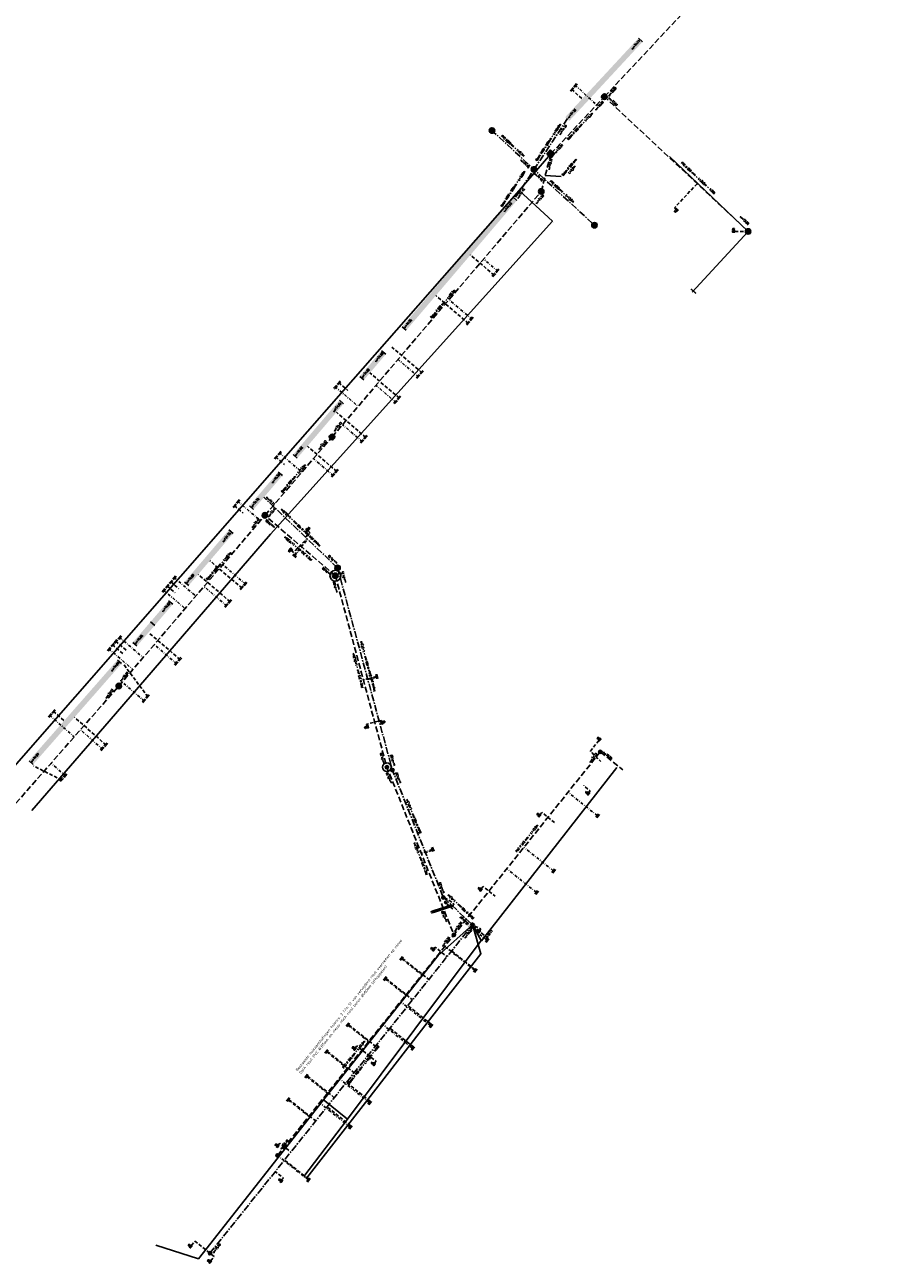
# Model space of a CAD drawing. Header units: metres. Extents: x -47485 to 186063, y 37957 to 328433.
# Tile 4 of 9: x 184096 to 184251, y 327702 to 327929. Entities that reach past the tile are written whole.
import ezdxf
from ezdxf.enums import TextEntityAlignment as Align

# ---------------------------------------------------------------- set-up
doc = ezdxf.new("R2010")
doc.units = ezdxf.units.M
doc.header["$LTSCALE"] = 0.2
for name, pattern in [('CENTERX5', [10, 6.25, -1.25, 1.25, -1.25]), ('DASHDOT3', [5.08, 2.54, -1.27, 0, -1.27]), ('DGN Style 3', [150.391701, 107.422644, -42.969058]), ('HIDDEN2', [4.7625, 3.175, -1.5875])]:
    doc.linetypes.add(name, pattern=pattern)
for name, color, linetype, lineweight in [('N-OI-RI-HWA_RIOOLPUT_METSELWERK 2m', 7, 'Continuous', 25), ('V-WE-RI-HWA_GOOT_ROOSTERGOOT-G', 150, 'CONTINUOUS-V', 35), ('X-XX-AL-DETAIL1-G', 7, 'Continuous', 18), ('X-XX-AL-T25', 7, 'Continuous', 25)]:
    doc.layers.add(name, color=color, linetype=linetype, lineweight=lineweight)
for name, color, linetype in [('O_RIO_A_WATER', 254, 'Continuous'), ('O_RIO_L_HUISAANSLUITING_DWA', 3, 'DASHDOT3'), ('O_RIO_L_HUISAANSLUITING_RWA', 4, 'HIDDEN2'), ('O_RIO_L_KOLKAANSLUITING', 1, 'HIDDEN2'), ('O_RIO_L_STRENG_DWA', 7, 'DGN Style 3'), ('O_RIO_L_STRENG_RWA', 7, 'CENTERX5'), ('O_RIO_T_018_BUISDIAMETER', 1, 'Continuous'), ('O_RIO_T_VLOEIVLAK', 7, 'Continuous'), ('O_RIO_Z_KOLK', 1, 'Continuous'), ('O_RIO_Z_PUT_DWA', 3, 'Continuous'), ('O_RIO_Z_PUT_RWA', 4, 'Continuous'), ('V_RIO_L_DICHTSCHUIMEN', 7, 'ZIGZAG3'), ('V_RIO_L_STRENG', 1, 'ZIGZAG3')]:
    doc.layers.add(name, color=color, linetype=linetype)
doc.styles.add('NLCS-ISO', font='NLCS-ISO.ttf')
doc.styles.add('ROMANS1_200_18', font='romans.shx', dxfattribs={"width": 0.9, "height": 0.36})
doc.linetypes.add('CONTINUOUS-V', pattern='A,3.5,[24,NLCS.SHX,S=0.5,R=0,X=0,Y=0],3.5', length=7)
doc.linetypes.add('ZIGZAG3', pattern='A,0.000508,-1.016,[131,ltypeshp.shx,S=1.016,R=0,X=-1.016,Y=0],-2.032,[131,ltypeshp.shx,S=1.016,R=180,X=1.016,Y=0],-1.016', length=4.064508)

# ---------------------------------------------------------------- blocks, each defined once
blk = doc.blocks.new('Put DWA')
at = {"layer": 'O_RIO_Z_PUT_DWA'}
h = blk.add_hatch(color=0, dxfattribs=at)
edge = h.paths.add_edge_path()
edge.add_arc((0, 0), 0.5, 0, 360)
at = {"color": 0}
blk.add_circle((0, 0), 0.5, dxfattribs=at)
blk = doc.blocks.new('KOLK_200')
at = {"color": 0}
for p, q in [((-0.225, -0.15), (0.225, 0.15)), ((-0.225, 0.15), (0.225, -0.15))]:
    blk.add_line(p, q, dxfattribs=at)
blk.add_lwpolyline([(-0.225, 0.15), (0.225, 0.15), (0.225, -0.15), (-0.225, -0.15)], close=True, dxfattribs=at)
at = {"color": 0, "style": 'ROMANS1_200_18', "width": 0.9}
blk.add_attdef('XX', text='', height=0.36, dxfattribs=at).set_placement((0, 0.15), align=Align.BOTTOM_CENTER)
blk.add_attdef('XX', text='', height=0.36, dxfattribs=at).set_placement((0, -0.27), align=Align.TOP_CENTER)

msp = doc.modelspace()

# ---------------------------------------------------------------- hatches: boundary and pattern name
at = {"layer": 'O_RIO_A_WATER'}
for points in [[(184194.442, 327911.805), (184207.948, 327926.376), (184208.461, 327925.9), (184208.579, 327925.586), (184195.178, 327911.128)], [(184164.489, 327873.346), (184184.825, 327897.206), (184185.586, 327896.558), (184165.348, 327872.811), (184165.022, 327872.891)], [(184156.732, 327864.244), (184160.945, 327869.188), (184161.478, 327868.733), (184161.609, 327868.425), (184157.591, 327863.71), (184157.265, 327863.79)], [(184144.547, 327849.947), (184153.23, 327860.135), (184153.763, 327859.681), (184153.894, 327859.372), (184145.405, 327849.412), (184145.08, 327849.493)], [(184136.552, 327840.566), (184142.016, 327846.977), (184142.549, 327846.523), (184142.68, 327846.214), (184137.411, 327840.031), (184137.085, 327840.112)], [(184124.673, 327826.628), (184132.985, 327836.38), (184133.517, 327835.926), (184133.648, 327835.617), (184125.531, 327826.093), (184125.206, 327826.173)], [(184096.223, 327793.922), (184112.591, 327812.574), (184113.117, 327812.112), (184113.244, 327811.802), (184097.074, 327793.375), (184096.749, 327793.46)]]:
    msp.add_hatch(color=256, dxfattribs=at).paths.add_polyline_path(points)
h = msp.add_hatch(color=256, dxfattribs=at)
edge = h.paths.add_edge_path()
edge.add_arc((183351.8, 328476.364), 1009.678, 319.121987, 319.707978)
edge.add_line((184121.94, 327823.421), (184122.473, 327822.967))
edge.add_line((184122.473, 327822.967), (184122.604, 327822.659))
edge.add_arc((183351.572, 328476.459), 1010.914, 319.134687, 319.703547, ccw=False)
edge.add_line((184116.075, 327815.036), (184115.75, 327815.12))
edge.add_line((184115.75, 327815.12), (184115.222, 327815.579))
at = {"layer": 'O_RIO_Z_PUT_DWA'}
h = msp.add_hatch(color=256, dxfattribs=at)
h.dxf.hatch_style = 1
h.paths.add_polyline_path([(184191.094, 327905.058), (184191.758, 327905.806), (184192.506, 327905.142), (184191.842, 327904.394)])
at = {"layer": 'O_RIO_Z_PUT_RWA'}
h = msp.add_hatch(color=256, dxfattribs=at)
h.dxf.hatch_style = 1
h.paths.add_polyline_path([(184177.117, 327763.975), (184177.433, 327764.363), (184177.82, 327764.047), (184177.505, 327763.659)])

# ---------------------------------------------------------------- linework, layer by layer
for points in [[(184208.579, 327925.586), (184207.846, 327926.266)], [(184185.584, 327896.556), (184184.825, 327897.206)], [(184165.348, 327872.811), (184164.586, 327873.46)], [(184161.609, 327868.425), (184160.848, 327869.073)], [(184157.591, 327863.71), (184156.83, 327864.358)], [(184153.894, 327859.372), (184153.133, 327860.021)], [(184145.405, 327849.412), (184144.644, 327850.061)], [(184142.68, 327846.214), (184141.919, 327846.863)], [(184137.411, 327840.031), (184136.649, 327840.68)], [(184133.648, 327835.617), (184132.887, 327836.266)], [(184125.531, 327826.093), (184124.77, 327826.742)], [(184122.604, 327822.659), (184121.843, 327823.307)], [(184119.322, 327818.807), (184118.561, 327819.456)], [(184116.075, 327815.036), (184115.321, 327815.692)], [(184113.244, 327811.802), (184112.492, 327812.461)], [(184097.074, 327793.375), (184096.322, 327794.035)]]:
    msp.add_lwpolyline(points)
at = {"layer": 'Defpoints'}
for centre, radius in [((184152.38, 327827.886), 1), ((184161.796, 327792.852), 0.8)]:
    msp.add_circle(centre, radius, dxfattribs=at)
at = {"layer": 'N-OI-RI-HWA_RIOOLPUT_METSELWERK 2m', "const_width": 0.25, "flags": 128}
msp.add_lwpolyline([(184217.42, 327880.38), (184218.385, 327879.546)], dxfattribs=at)
at = {"layer": 'O_RIO_L_HUISAANSLUITING_DWA', "color": 7, "linetype": 'Continuous'}
for p, q in [((184195.986, 327917.383), (184196.528, 327917.971)), ((184196.133, 327917.247), (184196.675, 327917.836)), ((184181.682, 327883.474), (184182.224, 327884.063)), ((184181.829, 327883.339), (184182.371, 327883.927)), ((184176.959, 327874.666), (184177.501, 327875.254)), ((184177.107, 327874.531), (184177.649, 327875.119)), ((184167.162, 327864.121), (184167.704, 327864.709)), ((184167.309, 327863.985), (184167.851, 327864.574)), ((184152.047, 327862.195), (184152.589, 327862.783)), ((184152.194, 327862.06), (184152.736, 327862.648)), ((184163.03, 327859.459), (184163.572, 327860.047)), ((184163.177, 327859.323), (184163.719, 327859.912)), ((184156.897, 327852.262), (184157.439, 327852.85)), ((184157.044, 327852.126), (184157.586, 327852.715)), ((184141.835, 327850.093), (184142.377, 327850.682)), ((184141.982, 327849.958), (184142.524, 327850.546)), ((184151.584, 327846.046), (184152.126, 327846.634)), ((184151.731, 327845.911), (184152.273, 327846.499)), ((184134.251, 327841.213), (184134.772, 327841.821)), ((184134.403, 327841.083), (184134.924, 327841.691)), ((184145.114, 327831.172), (184144.504, 327831.689)), ((184145.243, 327831.325), (184144.633, 327831.842)), ((184122.603, 327827.273), (184123.123, 327827.881)), ((184122.755, 327827.143), (184123.275, 327827.751)), ((184135.528, 327826.188), (184136.053, 327826.791)), ((184120.669, 327824.965), (184121.189, 327825.572)), ((184120.821, 327824.835), (184121.341, 327825.442)), ((184135.679, 327826.056), (184136.204, 327826.66)), ((184132.082, 327822.19), (184132.607, 327822.793)), ((184132.233, 327822.058), (184132.758, 327822.662)), ((184112.581, 327816.337), (184113.101, 327816.945)), ((184112.733, 327816.207), (184113.253, 327816.815)), ((184110.628, 327814.234), (184111.148, 327814.842)), ((184110.78, 327814.104), (184111.3, 327814.712)), ((184122.923, 327811.609), (184123.448, 327812.212)), ((184123.074, 327811.478), (184123.599, 327812.081)), ((184159.759, 327809.82), (184159.968, 327809.047)), ((184159.952, 327809.872), (184160.161, 327809.099)), ((184117.017, 327804.786), (184117.542, 327805.39)), ((184117.168, 327804.655), (184117.693, 327805.259)), ((184099.844, 327802.066), (184100.372, 327802.667)), ((184099.995, 327801.934), (184100.522, 327802.535)), ((184109.372, 327795.973), (184109.897, 327796.577)), ((184109.523, 327795.842), (184110.048, 327796.446)), ((184102.586, 327791.095), (184103.111, 327791.699)), ((184102.737, 327790.964), (184103.262, 327791.567)), ((184200.055, 327783.703), (184200.554, 327784.329)), ((184200.212, 327783.579), (184200.71, 327784.205)), ((184169.96, 327778.165), (184170.242, 327777.417)), ((184170.147, 327778.236), (184170.429, 327777.487)), ((184192.001, 327773.613), (184192.499, 327774.239)), ((184192.157, 327773.489), (184192.656, 327774.114)), ((184188.893, 327769.669), (184189.391, 327770.295)), ((184189.049, 327769.544), (184189.547, 327770.17)), ((184179.824, 327760.922), (184180.322, 327761.548)), ((184179.98, 327760.798), (184180.478, 327761.423)), ((184164.157, 327757.599), (184164.658, 327758.223)), ((184164.313, 327757.474), (184164.814, 327758.098)), ((184161.165, 327753.909), (184161.666, 327754.533)), ((184161.321, 327753.784), (184161.822, 327754.408)), ((184177.659, 327755.389), (184178.157, 327756.015)), ((184177.815, 327755.264), (184178.313, 327755.89)), ((184154.342, 327745.439), (184154.842, 327746.063)), ((184154.498, 327745.314), (184154.998, 327745.938)), ((184169.545, 327745.267), (184170.044, 327745.893)), ((184169.702, 327745.143), (184170.2, 327745.769)), ((184150.406, 327740.569), (184150.907, 327741.193)), ((184150.562, 327740.444), (184151.063, 327741.068)), ((184166.24, 327741.132), (184166.738, 327741.758)), ((184166.396, 327741.008), (184166.895, 327741.634)), ((184146.767, 327736.053), (184147.268, 327736.677)), ((184146.923, 327735.928), (184147.424, 327736.552)), ((184143.39, 327731.773), (184143.891, 327732.397)), ((184143.546, 327731.648), (184144.047, 327732.272)), ((184158.326, 327731.203), (184158.824, 327731.829)), ((184158.483, 327731.078), (184158.981, 327731.704)), ((184154.776, 327726.72), (184155.275, 327727.346)), ((184154.933, 327726.595), (184155.431, 327727.221)), ((184147.124, 327717.068), (184147.622, 327717.694)), ((184147.28, 327716.944), (184147.779, 327717.57))]:
    msp.add_line(p, q, dxfattribs=at)
at = {"layer": 'O_RIO_L_HUISAANSLUITING_DWA'}
for p, q in [((184196.272, 327917.663), (184200.182, 327914.039)), ((184182.1, 327883.633), (184179.508, 327885.842)), ((184177.378, 327874.825), (184173.173, 327878.408)), ((184167.58, 327864.279), (184163.845, 327867.463)), ((184152.333, 327862.475), (184156.539, 327858.891)), ((184163.448, 327859.617), (184159.811, 327862.731)), ((184157.315, 327852.421), (184153.678, 327855.534)), ((184142.106, 327850.387), (184146.246, 327846.843)), ((184152.002, 327846.205), (184148.365, 327849.318)), ((184134.512, 327841.517), (184138.653, 327837.972)), ((184135.941, 327826.358), (184131.768, 327829.93)), ((184122.863, 327827.577), (184126.84, 327824.173)), ((184120.929, 327825.269), (184124.881, 327821.885)), ((184132.495, 327822.36), (184128.336, 327825.921)), ((184112.841, 327816.641), (184117.101, 327812.994)), ((184110.888, 327814.538), (184115.237, 327810.816)), ((184123.336, 327811.779), (184119.235, 327815.29)), ((184117.43, 327804.957), (184113.367, 327808.435)), ((184100.096, 327802.351), (184104.586, 327798.411)), ((184109.786, 327796.144), (184105.724, 327799.708)), ((184103, 327791.266), (184100.354, 327793.588))]:
    msp.add_line(p, q, dxfattribs=at)
at = {"layer": 'O_RIO_L_HUISAANSLUITING_DWA', "flags": 128}
for points in [[(184144.953, 327831.571), (184146.262, 327833.123)], [(184159.859, 327809.452), (184157.506, 327808.812)], [(184200.293, 327784.001), (184194.947, 327788.275)], [(184170.094, 327777.809), (184168.113, 327777.058)], [(184192.238, 327773.911), (184186.886, 327778.19)], [(184189.13, 327769.967), (184183.75, 327774.268)], [(184180.061, 327761.22), (184175.948, 327764.508)], [(184177.896, 327755.687), (184172.405, 327760.076)], [(184164.552, 327757.771), (184168.219, 327754.839)], [(184161.559, 327754.081), (184165.253, 327751.128)], [(184169.783, 327745.565), (184164.306, 327749.943)], [(184154.736, 327745.611), (184158.462, 327742.633)], [(184166.477, 327741.43), (184161, 327745.808)], [(184150.801, 327740.741), (184154.552, 327737.742)], [(184147.162, 327736.225), (184150.931, 327733.212)], [(184158.563, 327731.501), (184153.072, 327735.89)], [(184143.785, 327731.945), (184147.527, 327728.953)], [(184155.014, 327727.018), (184149.502, 327731.424)], [(184147.361, 327717.366), (184141.849, 327721.773)]]:
    msp.add_lwpolyline(points, dxfattribs=at)
at = {"layer": 'O_RIO_L_HUISAANSLUITING_RWA', "color": 7, "linetype": 'Continuous'}
for p, q in [((184195.863, 327917.224), (184195.321, 327916.635)), ((184196.01, 327917.088), (184195.468, 327916.5)), ((184181.576, 327883.302), (184181.034, 327882.713)), ((184181.723, 327883.166), (184181.181, 327882.578)), ((184176.853, 327874.493), (184176.311, 327873.905)), ((184177, 327874.358), (184176.458, 327873.769)), ((184168.353, 327865.47), (184167.811, 327864.882)), ((184168.5, 327865.335), (184167.958, 327864.746)), ((184153.25, 327863.533), (184152.707, 327862.945)), ((184153.397, 327863.398), (184152.855, 327862.809)), ((184164.223, 327860.807), (184163.681, 327860.218)), ((184164.37, 327860.671), (184163.828, 327860.083)), ((184158.089, 327853.61), (184157.547, 327853.021)), ((184158.236, 327853.474), (184157.694, 327852.886)), ((184141.726, 327849.923), (184141.184, 327849.334)), ((184141.873, 327849.787), (184141.331, 327849.199)), ((184152.776, 327847.394), (184152.234, 327846.806)), ((184152.924, 327847.259), (184152.381, 327846.67)), ((184134.14, 327841.045), (184133.598, 327840.456)), ((184134.288, 327840.909), (184133.746, 327840.321)), ((184122.492, 327827.105), (184121.95, 327826.516)), ((184122.639, 327826.969), (184122.097, 327826.381)), ((184121.834, 327826.336), (184121.292, 327825.748)), ((184121.981, 327826.201), (184121.439, 327825.612)), ((184135.415, 327826.028), (184134.873, 327825.44)), ((184135.562, 327825.893), (184135.02, 327825.304)), ((184133.269, 327823.55), (184132.727, 327822.961)), ((184133.416, 327823.414), (184132.874, 327822.826)), ((184111.826, 327815.578), (184111.284, 327814.99)), ((184111.973, 327815.442), (184111.431, 327814.854)), ((184112.415, 327816.216), (184111.872, 327815.627)), ((184112.562, 327816.08), (184112.02, 327815.492)), ((184124.11, 327812.969), (184123.568, 327812.38)), ((184124.257, 327812.833), (184123.715, 327812.245)), ((184118.205, 327806.146), (184117.663, 327805.558)), ((184118.352, 327806.011), (184117.81, 327805.422)), ((184101.027, 327803.397), (184100.485, 327802.808)), ((184101.174, 327803.261), (184100.632, 327802.673)), ((184110.569, 327797.325), (184110.027, 327796.737)), ((184110.716, 327797.19), (184110.174, 327796.601)), ((184102.464, 327790.944), (184101.922, 327790.355)), ((184102.611, 327790.808), (184102.069, 327790.22))]:
    msp.add_line(p, q, dxfattribs=at)
at = {"layer": 'O_RIO_L_HUISAANSLUITING_RWA'}
for p, q in [((184195.592, 327916.929), (184197.528, 327915.135)), ((184181.452, 327882.872), (184177.09, 327886.589)), ((184176.729, 327874.064), (184170.755, 327879.155)), ((184168.229, 327865.04), (184162.724, 327869.732)), ((184152.978, 327863.239), (184154.657, 327861.809)), ((184164.099, 327860.377), (184158.702, 327864.996)), ((184157.965, 327853.18), (184152.569, 327857.8)), ((184141.455, 327849.629), (184143.086, 327848.232)), ((184152.653, 327846.964), (184147.256, 327851.584)), ((184133.869, 327840.751), (184135.508, 327839.348)), ((184135.291, 327825.599), (184129.405, 327830.638)), ((184122.221, 327826.81), (184123.729, 327825.52)), ((184133.145, 327823.12), (184127.278, 327828.143)), ((184121.535, 327826.066), (184123.073, 327824.75)), ((184112.144, 327815.922), (184114.112, 327814.236)), ((184123.986, 327812.539), (184118.201, 327817.492)), ((184111.555, 327815.284), (184113.55, 327813.576)), ((184118.081, 327805.716), (184113.513, 327811.805)), ((184100.756, 327803.102), (184102.747, 327801.356)), ((184110.445, 327796.895), (184104.636, 327801.993)), ((184102.34, 327790.514), (184097.106, 327793.108))]:
    msp.add_line(p, q, dxfattribs=at)
at = {"layer": 'O_RIO_L_HUISAANSLUITING_RWA', "flags": 128}
for points in [[(184144.866, 327831.671), (184147.309, 327834.567)], [(184159.873, 327809.321), (184158.316, 327808.897)], [(184170.121, 327777.68), (184168.863, 327777.203)], [(184180.322, 327761.548), (184177.66, 327763.687)], [(184177.9, 327755.828), (184173.648, 327759.228)], [(184164.649, 327757.86), (184169.472, 327754.005)], [(184161.657, 327754.17), (184166.506, 327750.294)], [(184169.95, 327745.776), (184165.645, 327749.218)], [(184154.834, 327745.7), (184159.714, 327741.799)], [(184166.663, 327741.664), (184162.358, 327745.105)], [(184150.898, 327740.83), (184155.805, 327736.909)], [(184147.259, 327736.314), (184152.183, 327732.379)], [(184158.739, 327731.721), (184154.419, 327735.175)], [(184143.882, 327732.034), (184148.779, 327728.12)], [(184155.183, 327727.231), (184150.842, 327730.701)], [(184147.427, 327717.481), (184143.062, 327720.97)]]:
    msp.add_lwpolyline(points, dxfattribs=at)
at = {"layer": 'O_RIO_L_KOLKAANSLUITING', "flags": 128}
for points in [[(184214.7, 327895.007), (184214.458, 327895.229), (184218.574, 327899.64)], [(184225.477, 327890.912), (184225.908, 327890.91), (184227.652, 327890.912)], [(184144.395, 327832.49), (184144.691, 327832.117), (184147.17, 327834.7)], [(184158.177, 327800.45), (184158.095, 327800.705), (184160.372, 327801.323)], [(184160.86, 327801.232), (184160.793, 327801.427), (184160.373, 327801.317)], [(184200.592, 327797.751), (184199.048, 327795.762), (184200.943, 327793.882)], [(184198.766, 327788.198), (184199.026, 327788.515), (184197.826, 327789.474)], [(184189.852, 327784.188), (184190.164, 327784.578), (184192.448, 327782.746)], [(184179.111, 327770.626), (184179.424, 327771.016), (184181.646, 327769.233)], [(184173.788, 327767.564), (184174.031, 327767.612), (184173.917, 327768.032), (184172.324, 327768.985)], [(184178.804, 327762.983), (184179.009, 327763.24), (184177.588, 327763.902)], [(184170.44, 327759.662), (184170.643, 327759.919), (184172.813, 327758.184)], [(184142.607, 327717.323), (184142.877, 327717.666), (184141.378, 327718.863)], [(184126.039, 327705.327), (184126.651, 327706.111), (184129.196, 327704.105)], [(184129.562, 327702.528), (184130.184, 327703.32), (184129.663, 327703.729)]]:
    msp.add_lwpolyline(points, dxfattribs=at)
for points, elevation in [([(184147.407, 327836.111), (184147.702, 327835.785), (184146.905, 327834.954)], 75.443), ([(184156.046, 327741.508), (184156.315, 327741.845), (184158.411, 327740.169)], -38.953), ([(184159.547, 327738.68), (184159.824, 327739.038), (184158.411, 327740.169)], -38.953), ([(184141.932, 327723.71), (184142.201, 327724.047), (184144.227, 327722.427)], -77.907)]:
    msp.add_lwpolyline(points, dxfattribs=dict(at, elevation=elevation))
at = {"layer": 'O_RIO_L_STRENG_DWA', "ltscale": 0.05}
for p, q in [((184201.605, 327915.556), (184250.987, 327968.221)), ((184191.8, 327905.1), (184201.605, 327915.556)), ((184151.763, 327853.288), (184190.05, 327898.211)), ((184139.475, 327838.933), (184151.763, 327853.288)), ((184112.744, 327807.708), (184139.475, 327838.933)), ((184071.108, 327760.261), (184112.744, 327807.708))]:
    msp.add_line(p, q, dxfattribs=at)
at = {"layer": 'O_RIO_L_STRENG_DWA', "ltscale": 0.05, "flags": 128}
for points in [[(184227.535, 327891.242), (184201.969, 327915.214)], [(184190.05, 327898.211), (184191.8, 327905.1)], [(184152.38, 327827.886), (184139.475, 327838.933)], [(184152.38, 327827.886), (184161.796, 327792.852), (184174.072, 327762.161)], [(184200.853, 327795.663), (184174.072, 327762.161)], [(184200.853, 327795.663), (184204.971, 327792.386)], [(184141.807, 327721.798), (184174.072, 327762.161)]]:
    msp.add_lwpolyline(points, dxfattribs=at)
at = {"layer": 'O_RIO_L_STRENG_RWA'}
for p, q in [((184194.878, 327911.54), (184185.195, 327896.889)), ((184199.417, 327892.365), (184181.396, 327909.022)), ((184152.77, 327829.326), (184139.302, 327842.251))]:
    msp.add_line(p, q, dxfattribs=at)
at = {"layer": 'O_RIO_L_STRENG_RWA', "flags": 128}
for points in [[(184152.77, 327829.326), (184162.815, 327792.324), (184172.131, 327769.034)], [(184177.488, 327763.998), (184172.131, 327769.034)], [(184129.431, 327703.92), (184177.486, 327764.029)]]:
    msp.add_lwpolyline(points, dxfattribs=at)
at = {"layer": 'O_RIO_Z_PUT_DWA'}
msp.add_lwpolyline([(184191.094, 327905.058), (184191.758, 327905.806), (184192.506, 327905.142), (184191.842, 327904.394)], close=True, dxfattribs=at)
at = {"layer": 'O_RIO_Z_PUT_RWA'}
msp.add_lwpolyline([(184177.117, 327763.975), (184177.433, 327764.363), (184177.82, 327764.047), (184177.505, 327763.659)], close=True, dxfattribs=at)
at = {"layer": 'V-WE-RI-HWA_GOOT_ROOSTERGOOT-G', "linetype": 'Continuous', "flags": 128}
msp.add_lwpolyline([(184173.743, 327767.692), (184173.834, 327767.406), (184170.518, 327766.341), (184170.042, 327766.189), (184169.95, 327766.474), (184170.427, 327766.627), (184173.742, 327767.692)], dxfattribs=at)
at = {"layer": 'V_RIO_L_DICHTSCHUIMEN'}
for points in [[(184192.1, 327892.8), (184140.5, 327835.5)], [(184143.3, 327849.8), (184085.4, 327783.7)], [(184140.5, 327835.5), (184111, 327801.3)], [(184111, 327801.3), (184096.8, 327784.9)]]:
    msp.add_lwpolyline(points, dxfattribs=at)
at = {"layer": 'V_RIO_L_STRENG'}
for points in [[(184192.1, 327892.8), (184186, 327898.4), (184191.8, 327905.1)], [(184213.5, 327904.6), (184227.9, 327890.9)], [(184186, 327898.4), (184143.3, 327849.8)], [(184227.9, 327890.9), (184217.669, 327879.784)], [(184140.5, 327835.5), (184111, 327801.3)], [(184111, 327801.3), (184096.8, 327784.9)], [(184179.124, 327761.097), (184203.858, 327792.781)], [(184119.5, 327705.4), (184127.3, 327702.9), (184150.2, 327732), (184171.183, 327758.377), (184177.488, 327763.998)], [(184147.158, 327717.694), (184154.644, 327727.333), (184158.307, 327732.049), (184169.182, 327746.053), (184179.006, 327758.703), (184177.591, 327763.66)], [(184177.488, 327763.998), (184179.077, 327761.127)]]:
    msp.add_lwpolyline(points, dxfattribs=at)
for points, elevation in [([(184154.618, 327728.433), (184179.077, 327761.127)], 77.65), ([(184146.593, 327717.938), (184154.618, 327728.433), (184150.121, 327732.024)], 77.809)]:
    msp.add_lwpolyline(points, dxfattribs=dict(at, elevation=elevation))
at = {"layer": 'X-XX-AL-DETAIL1-G', "const_width": 0.05, "flags": 128}
for points in [[(184192.256, 327892.593), (184191.89, 327892.933)], [(184143.445, 327849.579), (184143.079, 327849.92)]]:
    msp.add_lwpolyline(points, dxfattribs=at)
at = {"layer": 'X-XX-AL-T25', "flags": 128}
msp.add_lwpolyline([(184193.668, 327900.923), (184190.797, 327901.153)], dxfattribs=at)

# ---------------------------------------------------------------- block references
at = {"layer": 'O_RIO_Z_KOLK'}
ref = msp.add_blockref('KOLK_200', (184214.865, 327894.855), dxfattribs=dict(at, rotation=137.2866293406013))
ref.add_attrib('XX', 'sk', dxfattribs={"layer": '0', "color": 0, "height": 0.36, "rotation": 137.28663, "style": 'ROMANS1_200_18', "width": 0.9}).set_placement((184214.763, 327894.745), align=Align.BOTTOM_CENTER)
ref = msp.add_blockref('KOLK_200', (184225.252, 327890.912), dxfattribs=at)
ref.add_attrib('XX', 'sk', dxfattribs={"layer": '0', "color": 0, "height": 0.36, "rotation": 0, "style": 'ROMANS1_200_18', "width": 0.9}).set_placement((184225.252, 327891.062), align=Align.BOTTOM_CENTER)
ref = msp.add_blockref('KOLK_200', (184147.252, 327836.274, 75.443), dxfattribs=dict(at, rotation=313.5377885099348))
ref.add_attrib('XX', 'sk', dxfattribs={"layer": '0', "color": 0, "height": 0.36, "rotation": 313.53779, "style": 'ROMANS1_200_18', "width": 0.9}).set_placement((184147.36, 327836.377, 75.443), align=Align.BOTTOM_CENTER)
ref = msp.add_blockref('KOLK_200', (184144.255, 327832.666), dxfattribs=dict(at, rotation=128.4247199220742))
ref.add_attrib('XX', 'sk', dxfattribs={"layer": '0', "color": 0, "height": 0.36, "rotation": 128.42472, "style": 'ROMANS1_200_18', "width": 0.9}).set_placement((184144.138, 327832.573), align=Align.BOTTOM_CENTER)
ref = msp.add_blockref('KOLK_200', (184158.239, 327800.234), dxfattribs=dict(at, rotation=106.1472178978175))
ref.add_attrib('XX', 'sk', dxfattribs={"layer": '0', "color": 0, "height": 0.36, "rotation": 106.14722, "style": 'ROMANS1_200_18', "width": 0.9}).set_placement((184158.095, 327800.192), align=Align.BOTTOM_CENTER)
ref = msp.add_blockref('KOLK_200', (184160.93, 327801.018), dxfattribs=dict(at, rotation=288.2140718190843))
ref.add_attrib('XX', 'sk', dxfattribs={"layer": '0', "color": 0, "height": 0.36, "rotation": 288.21407, "style": 'ROMANS1_200_18', "width": 0.9}).set_placement((184161.072, 327801.065), align=Align.BOTTOM_CENTER)
ref = msp.add_blockref('KOLK_200', (184200.731, 327797.927), dxfattribs=dict(at, rotation=51.66020706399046))
ref.add_attrib('XX', 'sk', dxfattribs={"layer": '0', "color": 0, "height": 0.36, "rotation": 51.66021, "style": 'ROMANS1_200_18', "width": 0.9}).set_placement((184200.614, 327798.02), align=Align.BOTTOM_CENTER)
ref = msp.add_blockref('KOLK_200', (184198.626, 327788.022), dxfattribs=dict(at, rotation=51.66020706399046))
ref.add_attrib('XX', 'sk', dxfattribs={"layer": '0', "color": 0, "height": 0.36, "rotation": 51.66021, "style": 'ROMANS1_200_18', "width": 0.9}).set_placement((184198.508, 327788.115), align=Align.BOTTOM_CENTER)
ref = msp.add_blockref('KOLK_200', (184189.712, 327784.012), dxfattribs=dict(at, rotation=51.66020706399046))
ref.add_attrib('XX', 'sk', dxfattribs={"layer": '0', "color": 0, "height": 0.36, "rotation": 51.66021, "style": 'ROMANS1_200_18', "width": 0.9}).set_placement((184189.594, 327784.105), align=Align.BOTTOM_CENTER)
ref = msp.add_blockref('KOLK_200', (184178.972, 327770.449), dxfattribs=dict(at, rotation=51.66020706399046))
ref.add_attrib('XX', 'sk', dxfattribs={"layer": '0', "color": 0, "height": 0.36, "rotation": 51.66021, "style": 'ROMANS1_200_18', "width": 0.9}).set_placement((184178.854, 327770.542), align=Align.BOTTOM_CENTER)
ref = msp.add_blockref('KOLK_200', (184178.664, 327762.806), dxfattribs=dict(at, rotation=51.66020706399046))
ref.add_attrib('XX', 'sk', dxfattribs={"layer": '0', "color": 0, "height": 0.36, "rotation": 51.66021, "style": 'ROMANS1_200_18', "width": 0.9}).set_placement((184178.547, 327762.899), align=Align.BOTTOM_CENTER)
ref = msp.add_blockref('KOLK_200', (184170.301, 327759.485), dxfattribs=dict(at, rotation=51.66020706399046))
ref.add_attrib('XX', 'sk', dxfattribs={"layer": '0', "color": 0, "height": 0.36, "rotation": 51.66021, "style": 'ROMANS1_200_18', "width": 0.9}).set_placement((184170.183, 327759.578), align=Align.BOTTOM_CENTER)
ref = msp.add_blockref('KOLK_200', (184155.907, 327741.331, -38.953), dxfattribs=dict(at, rotation=51.66020706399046))
ref.add_attrib('XX', 'sk', dxfattribs={"layer": '0', "color": 0, "height": 0.36, "rotation": 51.66021, "style": 'ROMANS1_200_18', "width": 0.9}).set_placement((184155.789, 327741.424, -38.953), align=Align.BOTTOM_CENTER)
ref = msp.add_blockref('KOLK_200', (184159.407, 327738.503), dxfattribs=dict(at, rotation=51.66020706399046))
ref.add_attrib('XX', 'sk', dxfattribs={"layer": '0', "color": 0, "height": 0.36, "rotation": 51.66021, "style": 'ROMANS1_200_18', "width": 0.9}).set_placement((184159.29, 327738.596), align=Align.BOTTOM_CENTER)
ref = msp.add_blockref('KOLK_200', (184141.792, 327723.533, -77.907), dxfattribs=dict(at, rotation=51.66020706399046))
ref.add_attrib('XX', 'sk', dxfattribs={"layer": '0', "color": 0, "height": 0.36, "rotation": 51.66021, "style": 'ROMANS1_200_18', "width": 0.9}).set_placement((184141.675, 327723.626, -77.907), align=Align.BOTTOM_CENTER)
ref = msp.add_blockref('KOLK_200', (184142.468, 327717.147), dxfattribs=dict(at, rotation=51.66020706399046))
ref.add_attrib('XX', 'sk', dxfattribs={"layer": '0', "color": 0, "height": 0.36, "rotation": 51.66021, "style": 'ROMANS1_200_18', "width": 0.9}).set_placement((184142.35, 327717.24), align=Align.BOTTOM_CENTER)
ref = msp.add_blockref('KOLK_200', (184125.899, 327705.15), dxfattribs=dict(at, rotation=51.66020706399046))
ref.add_attrib('XX', 'sk', dxfattribs={"layer": '0', "color": 0, "height": 0.36, "rotation": 51.66021, "style": 'ROMANS1_200_18', "width": 0.9}).set_placement((184125.781, 327705.243), align=Align.BOTTOM_CENTER)
ref = msp.add_blockref('KOLK_200', (184129.423, 327702.351), dxfattribs=dict(at, rotation=51.66020706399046))
ref.add_attrib('XX', 'sk', dxfattribs={"layer": '0', "color": 0, "height": 0.36, "rotation": 51.66021, "style": 'ROMANS1_200_18', "width": 0.9}).set_placement((184129.305, 327702.444), align=Align.BOTTOM_CENTER)
at = {"layer": 'O_RIO_Z_PUT_DWA'}
for p in [(184201.605, 327915.556), (184190.05, 327898.211), (184227.9, 327890.9), (184151.763, 327853.288), (184139.475, 327838.933), (184152.38, 327827.886), (184112.744, 327807.708)]:
    msp.add_blockref('Put DWA', p, dxfattribs=at)
at = {"layer": 'O_RIO_Z_PUT_DWA', "xscale": 0.6, "yscale": 0.6, "zscale": 0.6}
for p in [(184200.853, 327795.663), (184161.796, 327792.852), (184174.072, 327762.161), (184141.807, 327721.798)]:
    msp.add_blockref('Put DWA', p, dxfattribs=at)
at = {"layer": 'O_RIO_Z_PUT_RWA'}
for p in [(184181.028, 327909.36), (184188.732, 327902.241), (184199.784, 327892.026), (184152.77, 327829.326)]:
    msp.add_blockref('Put DWA', p, dxfattribs=at)
at = {"layer": 'O_RIO_Z_PUT_RWA', "xscale": 0.6, "yscale": 0.6, "zscale": 0.6}
for p in [(184162.815, 327792.324), (184172.131, 327769.034), (184129.431, 327703.92)]:
    msp.add_blockref('Put DWA', p, dxfattribs=at)

# ---------------------------------------------------------------- texts
at = {"layer": 'O_RIO_T_018_BUISDIAMETER', "style": 'ROMANS1_200_18', "width": 0.9}
for s, rotation, p in [('Beton %%C 500 mm - L=13,3m ', 46.84241, (184197.44, 327910.051)), ('Beton %%C 500 mm ', 49.56013, (184195.486, 327902.553)), ('L=5,9m ', 49.56013, (184195.946, 327902.122)), ('PVC %%C 200 mm - L=35,0m - 1:200 ', 316.84241, (184218.637, 327900.403)), ('Beton %%C 500 mm - L=58,3m', 49.56013, (184172.26, 327877.476)), ('Beton %%C 500 mm - L=17,9m ', 49.43485, (184144.994, 327845.609)), ('PVC %%C 315 mm - L=17,00m', 139.43485, (184145.753, 327833.086)), ('Beton %%C 500 mm - L=40,1m', 48.3557, (184131.253, 327829.487)), ('PVC %%C 315 mm - L=36,30m', 105.043, (184156.777, 327810.632)), ('PVC %%C 315 mm - L=42,9m ', 51.31451, (184187.723, 327779.757)), ('PVC %%C 315 mm - L=33,1m ', 111.80171, (184168.209, 327776.354)), ('PVC %%C 315 mm - L=51,6m ', 51.31451, (184156.045, 327740.211))]:
    msp.add_text(s, height=0.36, rotation=rotation, dxfattribs=at).set_placement(p, align=Align.BOTTOM_CENTER)
at = {"layer": 'O_RIO_T_018_BUISDIAMETER', "color": 170, "style": 'ROMANS1_200_18', "width": 0.9}
for s, rotation, p in [('Beton 1000 x 500mm - L=10,40m', 56.53946, (184191.59, 327907.073)), ('PVC %%C200mm - L=9,1m', 317.81688, (184184.67, 327906.345)), ('Beton 1000 x 500mm - L=5,80m', 56.53946, (184185.122, 327898.559)), ('PVC %%C200mm - L=13,6m', 317.81688, (184193.674, 327897.99)), ('Impact pipe Beton %%C 400 mm - L=18,30m', 136.17738, (184146.198, 327836.882)), ('Impact pipe Beton %%C 400 mm - L=37,5m', 105.18792, (184158.595, 327811.405)), ('Beton %%C 400 mm - L=24,3m', 111.80171, (184166.956, 327783.991)), ('Beton %%C 400 mm - L=6,5m', 136.93342, (184175.509, 327767.524)), ('Beton %%C 400 mm - L=76,0m - 1:400', 51.31451, (184157.794, 327738.265))]:
    msp.add_text(s, height=0.36, rotation=rotation, dxfattribs=at).set_placement(p, align=Align.BOTTOM_CENTER)
at = {"layer": 'O_RIO_T_VLOEIVLAK', "char_height": 0.36, "width": 10.60418, "attachment_point": 1, "style": 'ROMANS1_200_18'}
for s, insert, rotation in [('vv=74.17', (184206.484, 327924.437), 47.17339), ('vv=72.80', (184202.188, 327915.835), 46.84241), ('vv=73.62', (184202.55, 327915.483), 316.84241), ('vv=74.36', (184194.788, 327911.835), 47.17339), ('vv=73.20', (184199.819, 327913.284), 46.84241), ('vv=74.36', (184193.294, 327908.732), 56.53946), ('vv=73.24', (184192.426, 327905.429), 46.84241), ('vv=74.40', (184186.414, 327904.135), 317.25165), ('vv=73.24', (184191.234, 327902.273), 75.74727), ('vv=74.40', (184188.866, 327901.739), 317.25165), ('vv=74.43', (184185.605, 327897.084), 56.53946), ('vv=73.26', (184188.942, 327896.141), 48.3557), ('vv=74.43', (184183.105, 327894.677), 49.56013), ('vv=73.80', (184226.6, 327893.766), 316.84241), ('vv=74.55', (184164.759, 327873.331), 49.56013), ('vv=74.58', (184159.534, 327867.216), 49.56013), ('vv=74.59', (184157.032, 327864.27), 49.56013), ('vv=74.63', (184151.857, 327858.058), 49.56013), ('vv=73.42', (184151.98, 327854.529), 48.3557), ('vv=73.42', (184149.169, 327851.18), 48.3557), ('vv=74.68', (184144.815, 327849.984), 49.56013), ('vv=74.70', (184140.621, 327845.02), 49.56013), ('vv=74.73', (184136.843, 327840.6), 49.56013), ('\\pxt7;vv=74.71', (184139.88, 327842.419), 316.17738), ('\\pxt7;vv=73.47', (184136.95, 327836.886), 49.43485), ('\\pxt7;vv=74.00', (184141.117, 327836.568), 139.43485), ('\\pxt7;vv=73.47', (184139.944, 327838.838), 49.43485), ('vv=74.75', (184131.634, 327834.272), 49.56013), ('\\pxt7;vv=74.75', (184152.506, 327830.029), 136.17738), ('\\pxt7;vv=74.06', (184151.487, 327827.874), 139.43485), ('vv=74.80', (184124.945, 327826.664), 49.56013), ('\\pxt7;vv=74.06', (184152.474, 327824.782), 105.043), ('\\pxt7;vv=74.75', (184154.037, 327826.639), 105.18792), ('vv=74.82', (184120.558, 327821.473), 49.56013), ('vv=74.85', (184115.537, 327815.596), 48.27931), ('vv=74.87', (184111.22, 327810.592), 48.27931), ('vv=73.57', (184112.912, 327808.805), 48.3557), ('vv=73.57', (184110.206, 327805.669), 48.3557), ('vv=74.97', (184096.528, 327793.937), 48.27931), ('\\pxt7;vv=74.18', (184161.075, 327793.404), 105.043), ('\\pxt7;vv=74.89', (184162.978, 327793.098), 105.18792), ('\\pxt7;vv=74.42', (184198.767, 327793.918), 51.31451), ('\\pxt7;vv=76.05', (184201.463, 327795.805), 321.48311), ('\\pxt7;vv=74.18', (184162.402, 327789.862), 111.80171), ('\\pxt7;vv=74.89', (184164.1, 327789.9), 111.80171), ('\\pxt7;vv=74.95', (184172.03, 327769.786), 111.80171), ('\\pxt7;vv=74.95', (184173.708, 327766.747), 136.93342), ('\\pxt7;vv=74.28', (184172.505, 327764.532), 111.80171), ('\\pxt7;vv=74.28', (184174.034, 327762.973), 51.31451), ('\\pxt7;vv=74.97', (184176.641, 327763.995), 136.93342), ('\\pxt7;vv=75.25', (184171.8, 327760.236), 51.31451), ('\\pxt7;vv=74.97', (184175.894, 327761.743, -77.663), 51.31451), ('\\pxt7;vv=76.11', (184179.669, 327761.496), 52.02335), ('\\pxt7;vv=75.42', (184142.252, 327723.154, -77.663), 51.31451), ('\\pxt7;vv=75.16', (184129.849, 327704.126, -77.663), 51.31451)]:
    msp.add_mtext(s, dxfattribs=dict(at, insert=insert, rotation=rotation))
at = {"layer": 'X-XX-AL-T25', "insert": (184145.059, 327737.489), "char_height": 0.5, "attachment_point": 1, "rotation": 51.31451, "style": 'NLCS-ISO'}
msp.add_mtext_dynamic_manual_height_columns('Bestaande huisaansluitingen huisnrs. 2 t/m 12 van verwijderd riool overnemen op nieuw DWA riool PVC %%C315mm en nieuw HWA riool beton %%C400mm (afkoppelen)', width=26.38808, gutter_width=2.5, heights=[0], dxfattribs=at)

doc.saveas('drawing.dxf')
